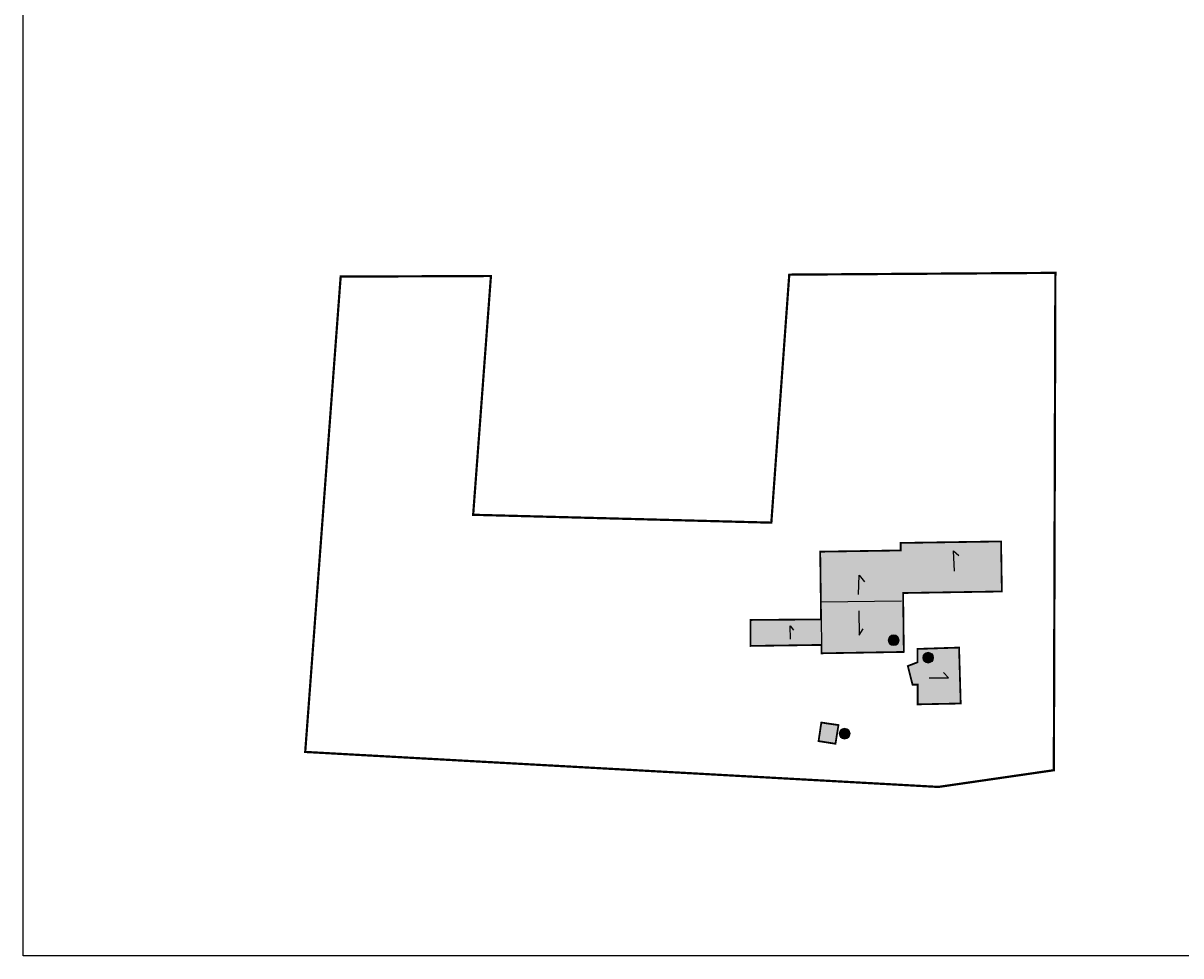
# Model space of a CAD drawing. Header units: millimetres. Extents: x 16698 to 93787, y -21104 to 39413.
# Tile 194 of 256: x 40815 to 66643, y -21104 to -296. Entities that reach past the tile are written whole.
import ezdxf

# ---------------------------------------------------------------- set-up
doc = ezdxf.new("R2010")
doc.units = ezdxf.units.MM
doc.linetypes.add('HIDDEN', pattern=[9.525, 6.35, -3.175])
doc.layers.add('!MAPA ZASADNICZA', color=7, linetype='Continuous', transparency=0.2)
for name, color, linetype, lineweight in [('!MODUS_HATCH', 4, 'Continuous', 5), ('__MODUS_OPIS_500', 8, 'Continuous', 15), ('_MODUS_500_granica działki', 116, 'Continuous', 9), ('_MODUS_istn. budynki', 2, 'Continuous', 9)]:
    doc.layers.add(name, color=color, linetype=linetype, lineweight=lineweight)
doc.layers.add('_MODUS_500_hatch', color=7, linetype='Continuous', lineweight=9, true_color=0xdedede)
doc.styles.add('STYLE10', font='arialbd.ttf')
picture_1 = doc.add_image_def('image1.jpg', size_in_pixel=(7221, 7027))

msp = doc.modelspace()

# ---------------------------------------------------------------- hatches: boundary and pattern name
at = {"layer": '!MODUS_HATCH', "true_color": 0xc7c7c7}
h = msp.add_hatch(color=9, dxfattribs=at)
h.dxf.hatch_style = 1
h.paths.add_polyline_path([(57043.28235, -13610.57995), (57043.28235, -14190.41419), (58626.1035, -14167.74166), (58628.78017, -14354.60614), (60462.59792, -14324.20706), (60446.99738, -13009.67922), (62650.00873, -12975.15487), (62632.33834, -11858.43196), (60391.993, -11892.59552), (60393.19083, -12059.69286), (58597.25975, -12087.36035), (58616.76234, -13598.25954)])
h.paths.add_polyline_path([(58622.38001, -15899.74958), (58560.91888, -16313.83577), (58937.58866, -16372.96417), (59004.94024, -15955.6749)])
h.paths.add_polyline_path([(60766.83508, -14257.33598), (60766.83508, -14555.79699), (60552.2222, -14638.59102), (60657.76927, -15055.01437), (60772.76099, -15055.01437), (60772.76099, -15493.51613), (61731.88392, -15474.56549), (61695.5772, -14226.76735)])
at = {"layer": '_MODUS_500_hatch', "true_color": 0xfaffff, "transparency": 33554687}
h = msp.add_hatch(color=7, dxfattribs=at)
h.dxf.hatch_style = 1
edge = h.paths.add_edge_path()
edge.add_arc((60236.28561, -14063.26012), 120, 66.372012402, 426.372012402)
h = msp.add_hatch(color=7, dxfattribs=at)
h.dxf.hatch_style = 1
edge = h.paths.add_edge_path()
edge.add_arc((61007.47957, -14451.36914), 120, 66.372012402, 426.372012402)
h = msp.add_hatch(color=7, dxfattribs=at)
h.dxf.hatch_style = 1
edge = h.paths.add_edge_path()
edge.add_arc((59143.08049, -16147.38354), 120, 66.372012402, 426.372012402)

# ---------------------------------------------------------------- linework, layer by layer
at = {"layer": '__MODUS_OPIS_500', "ltscale": 0.7}
for centre in [(60236.28561, -14063.26012), (61007.47957, -14451.36914), (59143.08049, -16147.38354)]:
    msp.add_circle(centre, 120, dxfattribs=at)
at = {"layer": '_MODUS_500_granica działki', "linetype": 'HIDDEN', "ltscale": 20, "const_width": 50}
msp.add_lwpolyline([(47899.03604, -5950.47379), (51251.3973, -5937.38006), (50854.97945, -11264.21353), (54206.46811, -11352.59512), (57506.97481, -11440.15796), (57907.05178, -5906.57756), (63844.29464, -5866.84553), (63810.0089, -16963.02485), (61234.30938, -17335.90466), (47107.9971, -16555.23179), (47899.03604, -5950.47379)], dxfattribs=at)
at = {"layer": '_MODUS_istn. budynki', "const_width": 40}
for points in [[(57043.28235, -13610.57995), (57043.28235, -14190.41419), (58626.1035, -14167.74166), (58628.78017, -14354.60614), (60462.59792, -14324.20706), (60446.99738, -13009.67922), (62650.00873, -12975.15487), (62632.33834, -11858.43196), (60391.993, -11892.59552), (60393.19083, -12059.69286), (58597.25975, -12087.36035), (58616.76234, -13598.25954), (57043.28235, -13610.57995)], [(60766.83508, -14257.33598), (60766.83508, -14555.79699), (60552.2222, -14638.59102), (60657.76927, -15055.01437), (60772.76099, -15055.01437), (60772.76099, -15493.51613), (61731.88392, -15474.56549), (61695.5772, -14226.76735), (60766.83508, -14257.33598)], [(58622.38001, -15899.74958), (58560.91888, -16313.83577), (58937.58866, -16372.96417), (59004.94024, -15955.6749), (58622.38001, -15899.74958)]]:
    msp.add_lwpolyline(points, dxfattribs=at)
at = {"layer": 'DEFPOINTS', "color": 2}
for points in [[(61590.13044, -12518.7527), (61571.2902, -12066.58686), (61690.61174, -12173.34824)], [(59450.40115, -13040.66559), (59462.96131, -12613.62007), (59582.28285, -12758.06194)], [(60411.96457, -13192.21403), (58611.82106, -13215.45017)], [(59456.68123, -13404.91029), (59462.96131, -13951.27735), (59557.16253, -13806.83548)], [(58616.76234, -13598.25954), (58626.1035, -14167.74166)], [(57937.88287, -14041.89695), (57928.07024, -13742.61184), (58001.66494, -13835.83179)], [(61031.20322, -14905.18351), (61458.24874, -14905.18351), (61345.20728, -14785.86197)]]:
    msp.add_lwpolyline(points, dxfattribs=at)

# ---------------------------------------------------------------- texts
at = {"layer": '__MODUS_OPIS_500', "ltscale": 0.7, "style": 'STYLE10', "width": 0.95}
for s, p in [('C.', (60159.98341, -14137.94716)), ('B.', (60931.17737, -14526.05617)), ('A.', (59066.7783, -16222.07057))]:
    msp.add_text(s, height=150, rotation=359.970112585, dxfattribs=at).set_placement(p)

# ---------------------------------------------------------------- pictures from other files: only their frames are drawn
at = {"layer": '!MAPA ZASADNICZA', "color": 9, "true_color": 0xc7c7c7, "transparency": 33554559}
image = msp.add_image(picture_1, insert=(40815.33061, 9526.61475), size_in_units=(30631.08062, 29808.1434), rotation=-90, dxfattribs=at)
image.dxf.flags = 7

doc.saveas('drawing.dxf')
